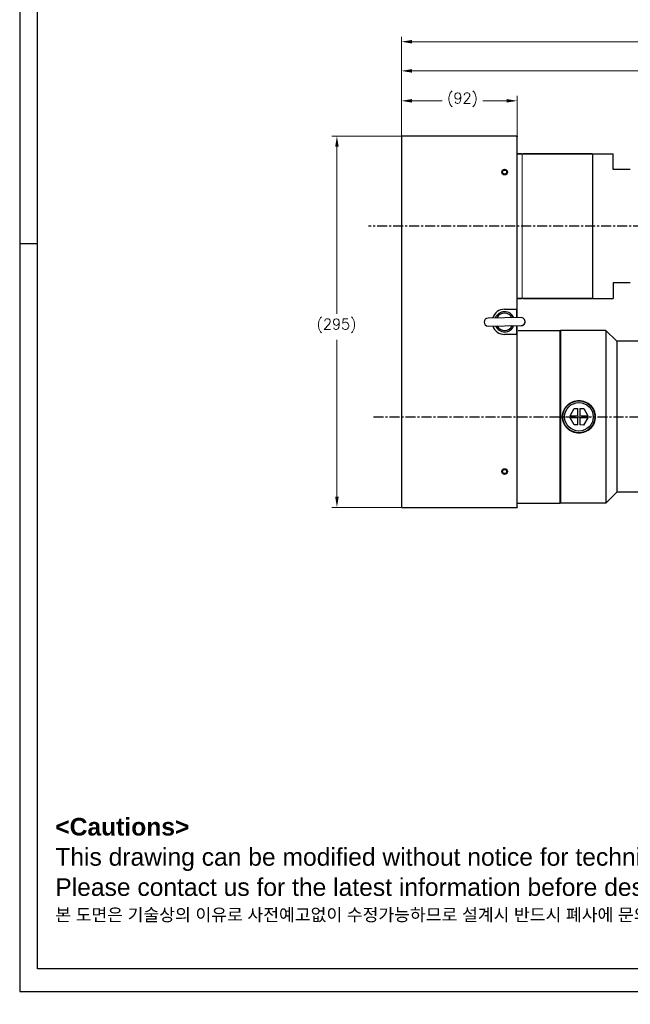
# Model space of a CAD drawing. Extents: x 0 to 1685, y -10 to 1188.
# Tile 1 of 26: x 0 to 485, y -10 to 772. Entities that reach past the tile are written whole.
import ezdxf

# ---------------------------------------------------------------- set-up
doc = ezdxf.new("R2010")
doc.units = 0
doc.header["$LTSCALE"] = 25.4
doc.linetypes.add('CENTER', pattern=[2, 1.25, -0.25, 0.25, -0.25])
doc.layers.get('0').update_dxf_attribs({"linetype": 'CONTINUOUS'})
doc.layers.get('Defpoints').update_dxf_attribs({"linetype": 'CONTINUOUS'})
for name, color, linetype, lineweight in [('AM_5_Dimension', 6, 'CONTINUOUS', 13), ('ATA-DIM', 252, 'CONTINUOUS', 25), ('ATA-TEXT', 7, 'CONTINUOUS', 25), ('외형선(ISO)', 7, 'CONTINUOUS', 35)]:
    doc.layers.add(name, color=color, linetype=linetype, lineweight=lineweight)
doc.layers.add('ATA-CENTER', color=133, linetype='CENTER')
doc.styles.get("Standard").update_dxf_attribs({"font": 'simplex.shx'})
doc.styles.add('주 문자 (ISO)', font='arial.ttf')
doc.dimstyles.new('ata_A1', dxfattribs={"dimtxt": 4.2, "dimasz": 4.2, "dimexe": 2, "dimexo": 2, "dimgap": 2, "dimtad": 0, "dimtih": 1, "dimtoh": 1, "dimdec": 6, "dimdsep": 46, "dimtxsty": 'Standard', "dimcen": 0, "dimclrd": 252, "dimclre": 252, "dimclrt": 4, "dimadec": 6, "dimazin": 2, "dimtfac": 1, "dimtdec": 6, "dimtofl": 0, "dimtmove": 0, "dimatfit": 3, "dimfxl": 0, "dimtolj": 1, "dimtzin": 0, "dimlwd": 0, "dimlwe": 0, "dimarcsym": 0})

# ---------------------------------------------------------------- blocks, each defined once
blk = doc.blocks.new('*D12966')
at = {"layer": 'ATA-DIM', "color": 252, "lineweight": 0}
for p, q in [((302.59, 679.61), (247.92, 679.61)), ((251.92, 671.21), (251.92, 538.49)), ((251.92, 393.01), (251.92, 517.72)), ((302.59, 384.61), (247.92, 384.61))]:
    blk.add_line(p, q, dxfattribs=at)
at = {"layer": 'ATA-DIM', "color": 252}
for points in [[(253.32, 671.21), (250.52, 671.21), (251.92, 679.61)], [(250.52, 393.01), (253.32, 393.01), (251.92, 384.61)]]:
    blk.add_solid(points, dxfattribs=at)
at = {"layer": 'Defpoints', "color": 0}
for p in [(251.92, 679.61), (306.59, 679.61), (306.59, 384.61)]:
    blk.add_point(p, dxfattribs=at)
at = {"layer": 'ATA-DIM', "color": 4, "insert": (235.75, 534.49), "char_height": 8.4, "attachment_point": 1}
blk.add_mtext('\\A1;(295)', dxfattribs=at)
blk = doc.blocks.new('*D12967')
at = {"layer": 'ATA-DIM', "color": 252, "lineweight": 0}
for p, q in [((303.09, 679.61), (303.09, 711.73)), ((311.49, 707.73), (335.41, 707.73)), ((386.69, 707.73), (367.77, 707.73)), ((395.09, 679.61), (395.09, 711.73))]:
    blk.add_line(p, q, dxfattribs=at)
at = {"layer": 'ATA-DIM', "color": 252}
for points in [[(311.49, 709.13), (311.49, 706.33), (303.09, 707.73)], [(386.69, 706.33), (386.69, 709.13), (395.09, 707.73)]]:
    blk.add_solid(points, dxfattribs=at)
at = {"layer": 'Defpoints', "color": 0}
for p in [(395.09, 707.73), (303.09, 675.61), (395.09, 675.61)]:
    blk.add_point(p, dxfattribs=at)
at = {"layer": 'ATA-DIM', "color": 4, "insert": (339.41, 714.12), "char_height": 8.4, "attachment_point": 1}
blk.add_mtext('\\A1;(92)', dxfattribs=at)
blk = doc.blocks.new('*D12975')
at = {"layer": 'ATA-DIM', "color": 252, "lineweight": 0}
for p, q in [((303.09, 683.11), (303.09, 735.51)), ((311.49, 731.51), (520.6, 731.51)), ((755.69, 731.51), (546.58, 731.51)), ((764.09, 659.49), (764.09, 735.51))]:
    blk.add_line(p, q, dxfattribs=at)
at = {"layer": 'ATA-DIM', "color": 252}
for points in [[(311.49, 732.91), (311.49, 730.11), (303.09, 731.51)], [(755.69, 730.11), (755.69, 732.91), (764.09, 731.51)]]:
    blk.add_solid(points, dxfattribs=at)
at = {"layer": 'Defpoints', "color": 0}
for p in [(764.09, 731.51), (303.09, 679.11), (764.09, 655.49)]:
    blk.add_point(p, dxfattribs=at)
at = {"layer": 'ATA-DIM', "color": 4, "insert": (533.59, 731.51), "char_height": 8.4, "attachment_point": 5}
blk.add_mtext('\\A1;461', dxfattribs=at)
blk = doc.blocks.new('*D12974')
at = {"layer": 'ATA-DIM', "color": 252, "lineweight": 0}
for p, q in [((303.09, 683.11), (303.09, 758.71)), ((311.49, 754.71), (515.17, 754.71)), ((800.69, 754.71), (597.01, 754.71)), ((809.09, 532.61), (809.09, 758.71))]:
    blk.add_line(p, q, dxfattribs=at)
at = {"layer": 'ATA-DIM', "color": 252}
for points in [[(311.49, 756.11), (311.49, 753.31), (303.09, 754.71)], [(800.69, 753.31), (800.69, 756.11), (809.09, 754.71)]]:
    blk.add_solid(points, dxfattribs=at)
at = {"layer": 'Defpoints', "color": 0}
for p in [(809.09, 754.71), (303.09, 679.11), (809.09, 528.61)]:
    blk.add_point(p, dxfattribs=at)
at = {"layer": 'ATA-DIM', "color": 4, "insert": (556.09, 754.71), "char_height": 8.4, "attachment_point": 5}
blk.add_mtext('\\A1;506(T+356)', dxfattribs=at)
blk = doc.blocks.new('ata-Border-A1-002')
at = {"color": 253, "ltscale": 0.5}
for p, q in [((0, 594), (0, 0)), ((7, 297), (0, 297)), ((0, 0), (841, 0))]:
    blk.add_line(p, q, dxfattribs=at)
at = {"ltscale": 0.5}
blk.add_line((7, 9), (7, 585), dxfattribs=at)
blk.add_line((834, 9), (7, 9))

msp = doc.modelspace()

# ---------------------------------------------------------------- linework, layer by layer
for p, q in [((303.0876432, 679.1056106), (303.0876432, 385.1056106)), ((395.0876432, 679.6056106), (303.5876432, 679.6056106)), ((395.0876432, 679.6056106), (395.0876432, 679.1056106)), ((395.0876432, 538.1056106), (395.0876432, 679.1056106)), ((395.0876432, 550.6056179), (395.0876432, 665.6056179)), ((455.0876432, 665.6056179), (471.3876432, 665.6056179)), ((471.3876432, 653.1056314), (471.3876432, 665.6056179)), ((471.3876432, 563.1056043), (471.3876432, 550.6056179)), ((455.0876432, 550.6056179), (471.3876432, 550.6056179)), ((385.0876432, 542.1056106), (395.0876432, 542.1056106)), ((394.5876432, 542.1056106), (394.5876432, 535.3898452)), ((395.0876432, 535.3968937), (395.0876432, 542.1056106)), ((398.1919356, 535.440655), (371.8945485, 535.0699404)), ((375.5876432, 535.122002), (375.5876432, 535.2281096)), ((371.9833508, 528.7705663), (398.280738, 529.1412808)), ((394.5876432, 529.0892192), (394.5876432, 522.1056106)), ((395.0876432, 522.1056106), (395.0876432, 529.0962678)), ((395.750398, 525.1056106), (429.0876432, 525.1056106)), ((429.0876432, 524.6056106), (429.5876432, 525.1056106)), ((429.0876432, 388.1056106), (429.0876432, 525.1056106)), ((465.5876432, 525.1056106), (429.5876432, 525.1056106)), ((429.5876432, 525.1056106), (429.5876432, 388.1056106)), ((474.0876432, 516.6056106), (465.5876432, 525.1056106)), ((474.0876432, 516.6056106), (465.5876432, 525.1056106)), ((465.5876432, 525.1056106), (465.5876432, 388.1056106)), ((395.0876432, 522.1056106), (385.0876432, 522.1056106)), ((395.0876432, 385.1056106), (395.0876432, 522.1056106)), ((492.0876432, 516.6056106), (474.0876432, 516.6056106)), ((492.0876432, 516.6056106), (474.0876432, 516.6056106)), ((474.0876432, 516.6056106), (474.0876432, 396.6056106)), ((437.0490096, 457.4488008), (440.3748074, 463.1285075)), ((440.3748074, 463.1285075), (443.3275286, 463.1103955)), ((443.2925654, 457.4105027), (443.3275286, 463.1103955)), ((444.9274985, 463.1005812), (444.8925353, 457.4006884)), ((444.9274985, 463.1005812), (447.8802197, 463.0824692)), ((447.8802197, 463.0824692), (451.1360911, 457.3623904)), ((443.2827511, 455.8105328), (437.0391953, 455.8488309)), ((440.2950667, 450.1287521), (437.0391953, 455.8488309)), ((437.0490096, 457.4488008), (443.2925654, 457.4105027)), ((443.2477879, 450.11064), (443.2827511, 455.8105328)), ((444.882721, 455.8007185), (444.8477578, 450.1008258)), ((451.1262769, 455.7624205), (444.882721, 455.8007185)), ((444.8925353, 457.4006884), (451.1360911, 457.3623904)), ((451.1262769, 455.7624205), (447.800479, 450.0827137)), ((443.2477879, 450.11064), (440.2950667, 450.1287521)), ((447.800479, 450.0827137), (444.8477578, 450.1008258)), ((474.0876432, 396.6056106), (465.5876432, 388.1056106)), ((492.0876432, 396.6056106), (474.0876432, 396.6056106)), ((303.5876432, 384.6056106), (395.0876432, 384.6056106)), ((395.0876432, 388.1056106), (429.0876432, 388.1056106)), ((395.0876432, 385.1056106), (395.0876432, 384.6056106)), ((429.0876432, 388.6056106), (429.5876432, 388.1056106)), ((465.5876432, 388.1056106), (429.5876432, 388.1056106))]:
    msp.add_line(p, q)
at = {"color": 7}
for p, q in [((455.0876451, 550.6056106), (455.0876451, 665.6056106)), ((455.0876451, 551.1056179), (455.0876451, 665.1056179))]:
    msp.add_line(p, q, dxfattribs=at)
at = {"ltscale": 5}
for p, q in [((484.8876432, 653.1056314), (471.3876432, 653.1056314)), ((484.8876432, 563.1056043), (471.3876432, 563.1056043))]:
    msp.add_line(p, q, dxfattribs=at)
for centre, radius in [((385.0876432, 651.1056106), 2.25), ((385.0876432, 651.1056106), 1.621), ((444.0876432, 456.6056106), 12.7), ((444.0876432, 456.6056106), 11.325189), ((385.0876432, 413.1056106), 2.25), ((385.0876432, 413.1056106), 1.621)]:
    msp.add_circle(centre, radius)
for centre, radius, start, end in [((303.5876432, 679.1056106), 0.5, 90, 180), ((385.0876432, 532.1056106), 10, 90, 162.4468319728), ((385.0876432, 532.1056106), 8, 23.9956833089, 157.6196082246), ((371.9389496, 531.9202533), 3.15, 90.8076457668, 270.8076457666), ((385.0876432, 532.1056106), 6.88914, 28.0168883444, 153.598403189), ((398.2363368, 532.2909679), 3.15, 270.8076457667, 90.8076457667), ((398.2376432, 532.1056106), 3.15, 287.7527901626, 2.0898525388), ((385.0876432, 532.1056106), 10, 199.1684595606, 270), ((385.0876432, 532.1056106), 8, 203.9956833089, 337.6196082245), ((385.0876432, 532.1056106), 6.88914, 208.0168883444, 333.598403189), ((303.5876432, 385.1056106), 0.5, 180, 270)]:
    msp.add_arc(centre, radius, start, end)
for points, knots in [([(431.0876432, 456.6056106), (431.0876432, 458.2421582), (431.4155187, 459.9851043), (432.7434608, 463.1868902), (433.7433104, 464.6460541), (436.0472519, 466.9499956), (437.5063936, 467.9498043), (440.7081025, 469.2777167), (442.4510215, 469.6056106), (444.0876432, 469.6056106), (445.7242649, 469.6056106), (447.4671839, 469.2777167), (450.6688929, 467.9498043), (452.1280345, 466.9499956), (454.4319761, 464.6460541), (455.4318256, 463.1868902), (456.7597677, 459.9851043), (457.0876432, 458.2421582), (457.0876432, 456.6056106)], [5.891704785, 5.891704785, 5.891704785, 5.891704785, 6.3826690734, 6.3826690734, 6.8736333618, 6.8736333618, 7.3646198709, 7.3646198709, 7.85560638, 7.85560638, 7.85560638, 8.3465928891, 8.3465928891, 8.8375793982, 8.8375793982, 9.3285436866, 9.3285436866, 9.819507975, 9.819507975, 9.819507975, 9.819507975]), ([(457.0876432, 456.6056106), (457.0876432, 454.969063), (456.7597677, 453.2261169), (455.4318256, 450.024331), (454.4319761, 448.5651672), (452.1280345, 446.2612256), (450.6688929, 445.261417), (447.4671839, 443.9335045), (445.7242649, 443.6056106), (442.4510215, 443.6056106), (440.7081025, 443.9335045), (437.5063936, 445.261417), (436.0472519, 446.2612256), (433.7433104, 448.5651672), (432.7434608, 450.024331), (431.4155187, 453.2261169), (431.0876432, 454.969063), (431.0876432, 456.6056106)], [1.963901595, 1.963901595, 1.963901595, 1.963901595, 2.4548658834, 2.4548658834, 2.9458301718, 2.9458301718, 3.4368166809, 3.4368166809, 3.92780319, 3.92780319, 4.4187896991, 4.4187896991, 4.9097762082, 4.9097762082, 5.4007404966, 5.4007404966, 5.891704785, 5.891704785, 5.891704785, 5.891704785])]:
    msp.add_open_spline(points, degree=3, knots=knots)
at = {"layer": 'AM_5_Dimension', "color": 0}
for p, q in [((455.087647, 665.6056179), (455.0876432, 550.6056179)), ((399.0876418, 551.1056193), (399.0876418, 665.1056164))]:
    msp.add_line(p, q, dxfattribs=at)
at = {"layer": 'ATA-CENTER', "ltscale": 0.25}
for p, q in [((774.4775111, 608.1056106), (277.1099812, 608.1056106)), ((281.0203856, 456.6056106), (1005.6243465, 456.6056106))]:
    msp.add_line(p, q, dxfattribs=at)
at = {"layer": '외형선(ISO)'}
for p, q in [((398.5876432, 665.6056179), (395.0876432, 665.6056179)), ((399.0876422, 665.105616), (398.5876451, 665.6056179)), ((399.5876432, 665.6056179), (399.0876432, 665.1056179)), ((399.5876432, 665.6056179), (454.5876432, 665.6056179)), ((455.087647, 665.105616), (454.5876451, 665.6056179)), ((455.0876432, 665.105616), (455.5876451, 665.6056179)), ((395.0876432, 550.6056179), (398.5876432, 550.6056179)), ((399.0876422, 551.1056198), (398.5876451, 550.6056179)), ((399.0876432, 551.1056179), (399.5876432, 550.6056179)), ((399.5876432, 550.6056179), (454.5876451, 550.6056179)), ((455.087647, 551.1056198), (454.5876451, 550.6056179))]:
    msp.add_line(p, q, dxfattribs=at)

# ---------------------------------------------------------------- block references
at = {"xscale": 2, "yscale": 2, "zscale": 2}
msp.add_blockref('ata-Border-A1-002', (0, 0), dxfattribs=at)

# ---------------------------------------------------------------- texts
at = {"layer": 'ATA-TEXT', "color": 7, "insert": (28.2520933, 137.8428967), "char_height": 6.9999998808, "attachment_point": 1, "line_spacing_factor": 1.027748, "style": '주 문자 (ISO)'}
msp.add_mtext('{\\fArial|b1|i0|c129|p34;\\H2.00000x;<Cautions> }\\P{\\fArial|b0|i0|c129|p34;\\H2.00000x;This drawing can be modified without notice for technical improvement,}\\P{\\fArial|b0|i0|c129|p34;\\H2.00000x;Please contact us for the latest information before design.}\\P{\\fGulim|b0|i0|c129|p50;\\H1.42857x;본 도면은 기술상의 이유로 사전예고없이 수정가능하므로 설계시 반드시 폐사에 문의하시기 바랍니다}{\\fArial|b0|i0|c129|p34;\\H1.42857x;.}', dxfattribs=at)

# ---------------------------------------------------------------- dimensions: what is measured, and where the dimension line sits
at = {"layer": 'ATA-DIM'}
dim = msp.add_linear_dim(base=(809.0876432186, 754.7077026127), p1=(303.0876432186, 679.1056106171), p2=(809.0876432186, 528.6056106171), text='<>(T+356)', dimstyle='ata_A1', override={"dimscale": 2, "dimtxt": 4.2, "dimtxsty": 'Standard', "dimtfac": 0.571429, "dimtdec": 2, "dimtfill": 0}, dxfattribs=at)
dim.commit()
dim.dimension.update_dxf_attribs({"geometry": '*D12974', "text_midpoint": (556.0876432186, 754.7077026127)})
dim = msp.add_linear_dim(base=(764.0876432, 731.5126808), p1=(303.0876432, 679.1056106), p2=(764.0876432, 655.4887784), dimstyle='ata_A1', override={"dimscale": 2, "dimtfac": 0.571429, "dimtdec": 2, "dimtfill": 0}, dxfattribs=at)
dim.commit()
dim.dimension.update_dxf_attribs({"geometry": '*D12975', "text_midpoint": (533.5876432, 731.5126808)})
for base, p1, p2, angle, picture, middle in [((395.0876432, 707.7335784), (303.0876432, 675.6056106), (395.0876432, 675.6056106), 180, '*D12967', (351.5876432, 707.7335784)), ((251.9225592, 679.6056106), (306.5876432, 384.6056106), (306.5876432, 679.6056106), 270, '*D12966', (251.9225592, 528.1056106))]:
    dim = msp.add_linear_dim(base=base, p1=p1, p2=p2, angle=angle, text='(<>)', dimstyle='ata_A1', override={"dimscale": 2, "dimtol": 0, "dimlim": 0, "dimtp": 0, "dimtm": 0, "dimtfac": 0.571429, "dimtdec": 2, "dimtolj": 1, "dimtzin": 0}, dxfattribs=at)
    dim.commit()
    dim.dimension.update_dxf_attribs({"geometry": picture, "text_midpoint": middle, "dimtype": 160})

doc.saveas('drawing.dxf')
